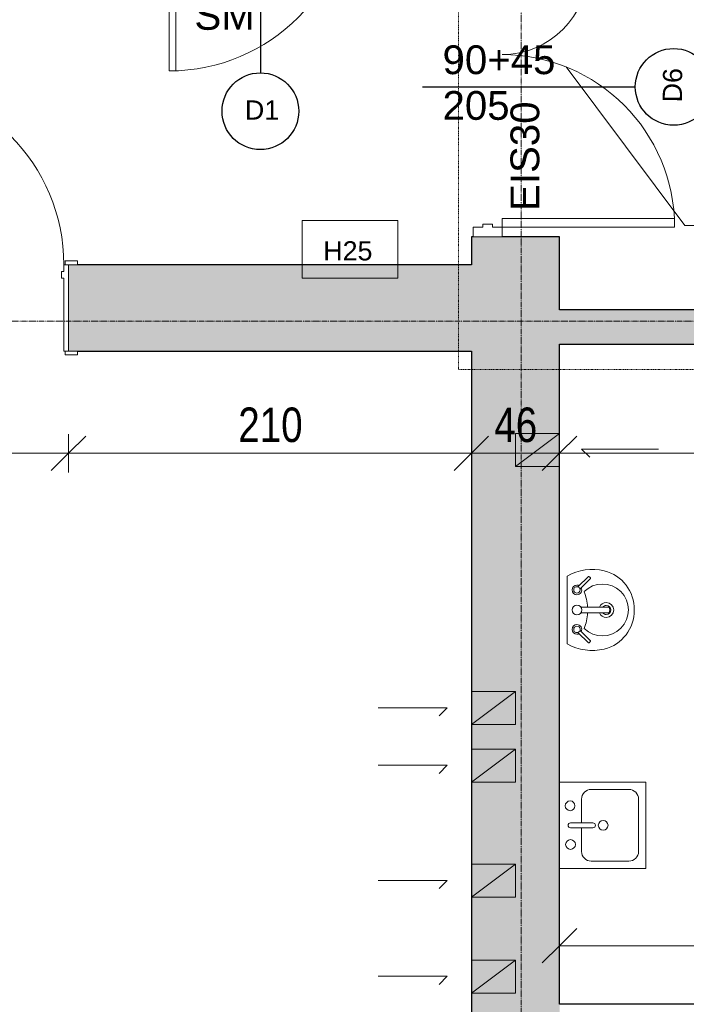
# Model space of a CAD drawing. Header units: centimetres. Extents: x 14785 to 20067, y -11124 to -8451.
# Tile 10 of 26: x 15958 to 16306, y -9962 to -9449. Entities that reach past the tile are written whole.
import ezdxf

# ---------------------------------------------------------------- set-up
doc = ezdxf.new("R2010")
doc.units = ezdxf.units.CM
doc.header["$XCLIPFRAME"] = 2
for name, pattern in [('Aligning Line 1_8_', [0.635, 0.3175, -0.3175]), ('Linia siatki', [0.9925, 0.47, -0.2175, 0.0875, -0.2175]), ('Linia wyrównania', [0.32004, 0.16002, -0.16002])]:
    doc.linetypes.add(name, pattern=pattern)
for name, color, linetype, lineweight in [('A-ANNO-DIMS', 211, 'Continuous', 9), ('A-ANNO-DIMS-100', 211, 'Continuous', 9), ('A-DETL', 90, 'Continuous', 9), ('A-DETL-MEDM', 33, 'Continuous', 25), ('A-DETL-THIN', 151, 'Continuous', 9), ('A-DOOR', 31, 'Continuous', 9), ('A-DOOR-FRAM', 31, 'Continuous', 18), ('A-WALL', 113, 'Continuous', 9), ('A-WALL-PATT', 111, 'Continuous', 25), ('G-ANNO-REFR', 1, 'Linia wyrównania', 9), ('G-ANNO-TEXT', 231, 'Continuous', 9), ('I-WALL', 2, 'Continuous', 9), ('P-SANR-FIXT', 6, 'Continuous', 9), ('S-GRID', 1, 'Continuous', 9)]:
    doc.layers.add(name, color=color, linetype=linetype, lineweight=lineweight)
doc.styles.add('Arial_2', font='arial.ttf', dxfattribs={"height": 10})
doc.styles.add('Arial_3', font='arial.ttf', dxfattribs={"height": 15})
doc.styles.add('Arial_4', font='arial.ttf', dxfattribs={"width": 0.8, "height": 18})
doc.dimstyles.new('Przekątna_-_1_8_mm_Arial', dxfattribs={"dimscale": 30.48, "dimtxt": 18.364669, "dimasz": 0.590551, "dimexe": 0.328084, "dimexo": 0.0625, "dimgap": 0.016404, "dimtad": 1, "dimdec": 0, "dimdsep": 46, "dimtxsty": 'Arial_4', "dimblk1": 'OBLIQUE', "dimblk2": 'OBLIQUE', "dimsah": 1, "dimcen": 0.09, "dimazin": 0, "dimtfac": 1, "dimtdec": 4, "dimtix": 1, "dimtmove": 0, "dimatfit": 3, "dimfxl": 0.328084, "dimfxlon": 1, "dimtvp": 1, "dimtolj": 1, "dimtzin": 0, "dimarcsym": 2})
picture_1 = doc.add_image_def('image1.png', size_in_pixel=(425, 587))

# ---------------------------------------------------------------- blocks, each defined once
blk = doc.blocks.new('wewnetrzne dwupanelowe - 900 x 2100mm-456959-4_Poziom piętra')
at = {"layer": 'A-DOOR'}
for p, q in [((-54.635, 24.8175), (-48.135, 24.8175)), ((-54.635, 22.8175), (-54.635, 24.8175)), ((-48.135, 22.8175), (-54.635, 22.8175)), ((-48.135, 24.8175), (-48.135, 22.8175)), ((48.135, 24.8175), (54.635, 24.8175)), ((48.135, 22.8175), (48.135, 24.8175)), ((54.635, 22.8175), (48.135, 22.8175)), ((54.635, 24.8175), (54.635, 22.8175)), ((-54.635, -22.1825), (-48.135, -22.1825)), ((-54.635, -24.1825), (-54.635, -22.1825)), ((-48.135, -24.1825), (-54.635, -24.1825)), ((-48.135, -22.1825), (-48.135, -24.1825)), ((48.135, -22.1825), (54.635, -22.1825)), ((48.135, -24.1825), (48.135, -22.1825)), ((54.635, -24.1825), (48.135, -24.1825)), ((54.635, -22.1825), (54.635, -24.1825))]:
    blk.add_line(p, q, dxfattribs=at)
at = {"layer": 'A-DOOR', "lineweight": 18}
for p, q in [((44, -22.1825), (47.5, -22.1825)), ((44, -117.1825), (44, -22.1825)), ((47.5, -22.1825), (47.5, -117.1825)), ((47.5, -117.1825), (44, -117.1825))]:
    blk.add_line(p, q, dxfattribs=at)
at = {"layer": 'A-DOOR'}
blk.add_arc((47.5, -22.1825), 95, 180, 270, dxfattribs=at)
at = {"layer": 'A-DOOR-FRAM'}
for p, q in [((-50, 22.8175), (-47.5, 22.8175)), ((-50, -22.1825), (-50, 22.8175)), ((-47.5, 22.8175), (-47.5, -15.19)), ((47.5, 22.8175), (50, 22.8175)), ((47.5, -15.19), (47.5, 22.8175)), ((50, 22.8175), (50, -22.1825)), ((-47.5, -15.19), (-46.23, -15.19)), ((-46.23, -15.19), (-46.23, -18.6825)), ((46.23, -15.19), (47.5, -15.19)), ((46.23, -18.6825), (46.23, -15.19)), ((-47.5, -18.6825), (-47.5, -22.1825)), ((-46.23, -18.6825), (-47.5, -18.6825)), ((47.5, -18.6825), (46.23, -18.6825)), ((47.5, -22.1825), (47.5, -18.6825)), ((-47.5, -22.1825), (-50, -22.1825)), ((50, -22.1825), (47.5, -22.1825))]:
    blk.add_line(p, q, dxfattribs=at)
blk = doc.blocks.new('Lavabo mural - 05 - 440mm x 350mm-346807-4_Poziom piętra')
at = {"layer": 'P-SANR-FIXT'}
for p, q in [((17.65, 0), (-17.65, 0)), ((-17.19, -11.05), (-11.74, -5.6)), ((-16.1, -12.14), (-10.65, -6.69)), ((-1.5, -21.49), (-1.5, -7.07)), ((1.5, -21.49), (1.5, -7.07)), ((16.41, -12.14), (10.96, -6.69)), ((17.5, -11.05), (12.05, -5.6))]:
    blk.add_line(p, q, dxfattribs=at)
for centre, radius, start, end in [((5.33, -13.08), 26.44, 150.3649, 193.6351), ((-5.33, -13.08), 26.44, 346.3649, 29.6351), ((-10.13, -5.07), 2.5, 0, 180), ((-10.13, -5.07), 2.5, 180, 207.0533), ((-10.13, -5.07), 1.7, 360, 180), ((-10.13, -5.07), 1.7, 180, 198.0596), ((-10.13, -5.07), 1.7, 198.0596, 360), ((-10.13, -5.07), 2.5, 242.9467, 0), ((0, -5.07), 2.5, 0, 180), ((0, -5.07), 2.5, 180, 0), ((10.43, -5.07), 2.5, 360, 180), ((10.43, -5.07), 2.5, 180, 297.0533), ((10.43, -5.07), 1.7, 0, 180), ((10.43, -5.07), 1.7, 180, 0), ((10.43, -5.07), 2.5, 332.9467, 360), ((0, -18.36), 13.5, 135.4629, 45.0556), ((-0.16, 16.03), 26.66, 249.1986, 267.1093), ((-0.16, 16.03), 26.66, 273.5606, 291.3199), ((-0.59, -14.51), 20.35, 193.6351, 271.6558), ((0, -20.36), 3.86, 112.8828, 180), ((0, -20.36), 3.86, 180, 360), ((0, -20.36), 2.35, 129.6826, 180), ((0, -20.36), 2.35, 180, 360), ((0.59, -14.51), 20.35, 268.3442, 346.3649), ((0, -20.36), 3.86, 360, 67.1178), ((0, -20.36), 2.35, 360, 50.3185)]:
    blk.add_arc(centre, radius, start, end, dxfattribs=at)
for centre, major_axis, ratio, start_param, end_param in [((-16.65, -11.59), (-0.545, 0.545), 0.274309, 0, 3.141593), ((16.95, -11.59), (0.545, 0.545), 0.274309, 3.141593, 6.283185), ((0, -21.49), (-1.5, 0), 0.428525, 0, 3.141593)]:
    blk.add_ellipse(centre, major_axis=major_axis, ratio=ratio, start_param=start_param, end_param=end_param, dxfattribs=at)
blk = doc.blocks.new('Drzwi-korytarz-niesymetryczne-wpuszczane - 1350 x 2000mm-590928-4_Poziom piętra')
at = {"layer": 'A-DOOR', "lineweight": 18}
for p, q in [((-63, 6.365), (-67.5, 6.365)), ((-67.5, 6.365), (-67.5, -83.635)), ((-63, -83.635), (-63, 6.365)), ((63, 6.365), (67.5, 6.365)), ((63, -38.635), (63, 6.365)), ((67.5, 6.365), (67.5, -38.635)), ((67.5, -38.635), (63, -38.635)), ((-67.5, -83.635), (-63, -83.635))]:
    blk.add_line(p, q, dxfattribs=at)
at = {"layer": 'A-DOOR'}
for centre, radius, start, end in [((-67.5, 6.365), 90, 270, 360), ((67.5, 6.365), 45, 180, 270)]:
    blk.add_arc(centre, radius, start, end, dxfattribs=at)
at = {"layer": 'A-DOOR-FRAM'}
for p, q in [((-72.5, 21.365), (-67.5, 21.365)), ((-72.5, 6.365), (-72.5, 21.365)), ((-67.5, 21.365), (-67.5, 16.44375)), ((67.5, 21.365), (72.5, 21.365)), ((67.5, 16.44375), (67.5, 21.365)), ((72.5, 21.365), (72.5, 6.365)), ((-67.5, 16.44375), (-65.9125, 16.44375)), ((-65.9125, 16.44375), (-65.9125, 11.34125)), ((65.9125, 16.44375), (67.5, 16.44375)), ((65.9125, 11.34125), (65.9125, 16.44375)), ((-67.5, 11.34125), (-67.5, 6.365)), ((-65.9125, 11.34125), (-67.5, 11.34125)), ((67.5, 11.34125), (65.9125, 11.34125)), ((67.5, 6.365), (67.5, 11.34125)), ((-67.5, 6.365), (-72.5, 6.365)), ((72.5, 6.365), (67.5, 6.365))]:
    blk.add_line(p, q, dxfattribs=at)
blk = doc.blocks.new('wewnetrzne dwupanelowe - 900 x 2100mm 3 dodemontażu-608771-4_Poziom piętra')
at = {"layer": 'A-DOOR', "lineweight": 18}
for p, q in [((47.5, 102.1825), (44, 102.1825)), ((44, 102.1825), (44, 7.1825)), ((47.5, 7.1825), (47.5, 102.1825)), ((44, 7.1825), (47.5, 7.1825))]:
    blk.add_line(p, q, dxfattribs=at)
at = {"layer": 'A-DOOR'}
for p, q in [((-48.135, 9.1825), (-54.635, 9.1825)), ((-54.635, 9.1825), (-54.635, 7.1825)), ((-54.635, 7.1825), (-48.135, 7.1825)), ((-48.135, 7.1825), (-48.135, 9.1825)), ((54.635, 9.1825), (48.135, 9.1825)), ((48.135, 9.1825), (48.135, 7.1825)), ((48.135, 7.1825), (54.635, 7.1825)), ((54.635, 7.1825), (54.635, 9.1825)), ((-48.135, -7.8175), (-54.635, -7.8175)), ((-54.635, -7.8175), (-54.635, -9.8175)), ((-54.635, -9.8175), (-48.135, -9.8175)), ((-48.135, -9.8175), (-48.135, -7.8175)), ((54.635, -7.8175), (48.135, -7.8175)), ((48.135, -7.8175), (48.135, -9.8175)), ((48.135, -9.8175), (54.635, -9.8175)), ((54.635, -9.8175), (54.635, -7.8175))]:
    blk.add_line(p, q, dxfattribs=at)
blk.add_arc((47.5, 7.1825), 95, 90, 180, dxfattribs=at)
at = {"layer": 'A-DOOR-FRAM'}
for p, q in [((-47.5, 7.1825), (-50, 7.1825)), ((-50, 7.1825), (-50, -7.8175)), ((-47.5, 3.6825), (-47.5, 7.1825)), ((47.5, 7.1825), (47.5, 3.6825)), ((50, 7.1825), (47.5, 7.1825)), ((50, -7.8175), (50, 7.1825)), ((-46.23, 3.6825), (-47.5, 3.6825)), ((-47.5, -7.8175), (-47.5, 0.19)), ((-47.5, 0.19), (-46.23, 0.19)), ((-46.23, 0.19), (-46.23, 3.6825)), ((47.5, 3.6825), (46.23, 3.6825)), ((46.23, 3.6825), (46.23, 0.19)), ((46.23, 0.19), (47.5, 0.19)), ((47.5, 0.19), (47.5, -7.8175)), ((-50, -7.8175), (-47.5, -7.8175)), ((47.5, -7.8175), (50, -7.8175))]:
    blk.add_line(p, q, dxfattribs=at)
blk = doc.blocks.new('Zlew kuchenny - typu wyspowego - 450 x 450mm-548266-4_Poziom piętra')
at = {"layer": 'P-SANR-FIXT'}
for p, q in [((-20.93, 22.73), (-20.93, -22.27)), ((24.07, -22.27), (24.07, 22.73)), ((0.3, 17.02), (0.3, 5.31)), ((2.84, 17.02), (2.84, 5.31)), ((0.3, 11.3), (-12.04, 11.3)), ((15.18, 11.3), (2.84, 11.3)), ((-17.12, 6.22), (-17.12, -13.38)), ((20.26, -13.38), (20.26, 6.22)), ((-12.04, -18.46), (15.18, -18.46)), ((-20.93, -22.27), (24.07, -22.27))]:
    blk.add_line(p, q, dxfattribs=at)
for centre, radius, start, end in [((-8.43, 17.02), 2.54, 360, 180), ((-8.43, 17.02), 2.54, 180, 360), ((1.57, 17.02), 1.27, 360, 180), ((11.73, 17.23), 2.54, 360, 180), ((11.73, 17.23), 2.54, 180, 0), ((-12.04, 6.22), 5.08, 90, 180), ((15.18, 6.22), 5.08, 360, 90), ((1.57, 5.31), 1.27, 180, 0), ((1.57, 0), 2.54, 360, 180), ((1.57, 0), 2.54, 180, 0), ((-12.04, -13.38), 5.08, 180, 270), ((15.18, -13.38), 5.08, 270, 0)]:
    blk.add_arc(centre, radius, start, end, dxfattribs=at)
blk = doc.blocks.new('DIMBLOCK142-4_Poziom piętra')
at = {"layer": 'A-ANNO-DIMS-100'}
for p, q in [((15883.62, -9674.52), (15883.62, -9664.52)), ((15883.62, -9674.52), (15892.62, -9665.52)), ((15983.62, -9674.52), (15983.62, -9664.52)), ((15983.62, -9674.52), (15992.62, -9665.52)), ((15883.62, -9674.52), (15874.62, -9683.52)), ((15883.62, -9674.52), (15983.62, -9674.52)), ((15883.62, -9674.52), (15883.62, -9684.52)), ((15983.62, -9674.52), (15974.62, -9683.52)), ((15983.62, -9674.52), (15983.62, -9684.52))]:
    blk.add_line(p, q, dxfattribs=at)
at = {"layer": 'A-ANNO-DIMS-100', "color": 0, "insert": (15917.09, -9650.65), "char_height": 18, "width": 39.6677, "attachment_point": 1, "line_spacing_factor": 0.941778, "style": 'Arial_4'}
blk.add_mtext('100', dxfattribs=at)
blk = doc.blocks.new('_Oblique')
at = {"color": 0, "linetype": 'ByBlock', "lineweight": -2}
blk.add_line((-0.5, -0.5), (0.5, 0.5), dxfattribs=at)
blk = doc.blocks.new('DIMBLOCK143-4_Poziom piętra')
at = {"layer": 'A-ANNO-DIMS-100'}
for p, q in [((15983.62, -9674.52), (15983.62, -9664.52)), ((15983.62, -9674.52), (15992.62, -9665.52)), ((16193.62, -9674.52), (16193.62, -9664.52)), ((16193.62, -9674.52), (16202.62, -9665.52)), ((15983.62, -9674.52), (15974.62, -9683.52)), ((15983.62, -9674.52), (16193.62, -9674.52)), ((15983.62, -9674.52), (15983.62, -9684.52)), ((16193.62, -9674.52), (16184.62, -9683.52)), ((16193.62, -9674.52), (16193.62, -9684.52))]:
    blk.add_line(p, q, dxfattribs=at)
at = {"layer": 'A-ANNO-DIMS-100', "color": 0, "insert": (16072.09, -9650.65), "char_height": 18, "width": 39.6677, "attachment_point": 1, "line_spacing_factor": 0.941778, "style": 'Arial_4'}
blk.add_mtext('210', dxfattribs=at)
blk = doc.blocks.new('DIMBLOCK144-4_Poziom piętra')
at = {"layer": 'A-ANNO-DIMS-100'}
for p, q in [((16193.62, -9674.52), (16193.62, -9664.52)), ((16193.62, -9674.52), (16202.62, -9665.52)), ((16239.62, -9674.52), (16239.62, -9664.52)), ((16239.62, -9674.52), (16248.62, -9665.52)), ((16193.62, -9674.52), (16184.62, -9683.52)), ((16193.62, -9674.52), (16239.62, -9674.52)), ((16193.62, -9674.52), (16193.62, -9684.52)), ((16239.62, -9674.52), (16230.62, -9683.52)), ((16239.62, -9674.52), (16239.62, -9684.52))]:
    blk.add_line(p, q, dxfattribs=at)
at = {"layer": 'A-ANNO-DIMS-100', "color": 0, "insert": (16205.6, -9650.65), "char_height": 18, "width": 26.4451, "attachment_point": 1, "line_spacing_factor": 0.941778, "style": 'Arial_4'}
blk.add_mtext('46', dxfattribs=at)
blk = doc.blocks.new('DIMBLOCK145-4_Poziom piętra')
at = {"layer": 'A-ANNO-DIMS-100'}
for p, q in [((16239.62, -9674.52), (16239.62, -9664.52)), ((16239.62, -9674.52), (16248.62, -9665.52)), ((16559.12, -9674.52), (16559.12, -9664.52)), ((16559.12, -9674.52), (16568.12, -9665.52)), ((16239.62, -9674.52), (16230.62, -9683.52)), ((16239.62, -9674.52), (16559.12, -9674.52)), ((16239.62, -9674.52), (16239.62, -9684.52)), ((16559.12, -9674.52), (16550.12, -9683.52)), ((16559.12, -9674.52), (16559.12, -9684.52))]:
    blk.add_line(p, q, dxfattribs=at)
at = {"layer": 'A-ANNO-DIMS-100', "color": 0, "insert": (16382.84, -9650.65), "char_height": 18, "width": 39.6677, "attachment_point": 1, "line_spacing_factor": 0.941778, "style": 'Arial_4'}
blk.add_mtext('320', dxfattribs=at)
blk = doc.blocks.new('DIMBLOCK187-4_Poziom piętra')
at = {"layer": 'A-ANNO-DIMS-100'}
for p, q in [((16239.62, -9931.16), (16239.62, -9921.16)), ((16239.62, -9931.16), (16248.62, -9922.16)), ((16472.12, -9931.16), (16472.12, -9921.16)), ((16472.12, -9931.16), (16481.12, -9922.16)), ((16239.62, -9931.16), (16230.62, -9940.16)), ((16239.62, -9931.16), (16472.12, -9931.16)), ((16239.62, -9931.16), (16239.62, -9941.16)), ((16472.12, -9931.16), (16463.12, -9940.16)), ((16472.12, -9931.16), (16472.12, -9941.16))]:
    blk.add_line(p, q, dxfattribs=at)
at = {"layer": 'A-ANNO-DIMS-100', "color": 0, "insert": (16339.34, -9907.29), "char_height": 18, "width": 39.6677, "attachment_point": 1, "line_spacing_factor": 0.941778, "style": 'Arial_4'}
blk.add_mtext('233', dxfattribs=at)

msp = doc.modelspace()

# ---------------------------------------------------------------- hatches: boundary and pattern name
at = {"layer": 'A-WALL-PATT', "lineweight": 9}
h = msp.add_hatch(color=256, dxfattribs=at)
h.paths.add_polyline_path([(16239.62, -10415.71), (16239.62, -9561.71), (16193.62, -9561.71), (16193.62, -10415.71), (16204.7, -10415.71)])
h.paths.add_polyline_path([(16204.65, -9416.71), (16239.62, -9416.71), (16239.62, -8812.71), (16193.62, -8812.71), (16193.62, -9029.08), (16194.26, -9029.08), (16194.26, -9031.08), (16193.62, -9031.08), (16193.62, -9043.08), (16194.26, -9043.08), (16194.26, -9045.08), (16193.62, -9045.08), (16193.62, -9416.71), (16199.54, -9416.71)])
h = msp.add_hatch(color=256, dxfattribs=at)
h.paths.add_polyline_path([(16083.03, -9621.21), (16193.62, -9621.21), (16193.62, -9576.21), (15983.62, -9576.21), (15983.62, -9621.21), (15988.26, -9621.21)])
h.paths.add_polyline_path([(15883.62, -9621.21), (15883.62, -9576.21), (15508.62, -9576.21), (15508.62, -9621.21), (15878.99, -9621.21)])
h.paths.add_polyline_path([(15188.62, -9621.21), (15408.62, -9621.21), (15408.62, -9576.21), (15188.62, -9576.21), (15188.62, -9583.21)])
h = msp.add_hatch(color=256, dxfattribs=at)
h.paths.add_polyline_path([(16731.95, -9617.71), (16794.62, -9617.71), (16794.62, -9599.71), (16659.12, -9599.71), (16659.12, -9617.71), (16663.76, -9617.71)])
h.paths.add_polyline_path([(16559.12, -9617.71), (16559.12, -9599.71), (16239.62, -9599.71), (16239.62, -9617.71), (16554.49, -9617.71)])

# ---------------------------------------------------------------- linework, layer by layer
at = {"layer": 'A-DETL', "linetype": 'Aligning Line 1_8_', "lineweight": 18}
for p, q in [((16186.84, -9343.21), (16186.84, -9630.76)), ((16186.84, -9630.76), (16850.55, -9630.76))]:
    msp.add_line(p, q, dxfattribs=at)
at = {"layer": 'A-DETL', "lineweight": 18}
for p, q in [((16239.62, -9664.21), (16216.62, -9664.21)), ((16216.62, -9664.21), (16216.62, -9681.42)), ((16239.62, -9664.21), (16216.62, -9681.42)), ((16239.62, -9681.42), (16239.62, -9664.21)), ((16251.13, -9672.37), (16291.13, -9672.37)), ((16251.13, -9672.37), (16255.37, -9676.61)), ((16216.62, -9681.42), (16239.62, -9681.42)), ((16239.62, -9681.42), (16216.62, -9681.42)), ((16216.62, -9798.71), (16193.62, -9798.71)), ((16193.62, -9798.71), (16193.62, -9815.92)), ((16216.62, -9798.71), (16193.62, -9815.92)), ((16216.62, -9815.92), (16216.62, -9798.71)), ((16145.04, -9807.1), (16181.04, -9807.1)), ((16181.04, -9807.1), (16176.8, -9811.35)), ((16193.62, -9815.92), (16216.62, -9815.92)), ((16216.62, -9815.92), (16193.62, -9815.92)), ((16216.62, -9828.71), (16193.62, -9828.71)), ((16193.62, -9828.71), (16193.62, -9845.92)), ((16216.62, -9828.71), (16193.62, -9845.92)), ((16216.62, -9845.92), (16216.62, -9828.71)), ((16145.04, -9837.1), (16181.04, -9837.1)), ((16181.04, -9837.1), (16176.8, -9841.35)), ((16193.62, -9845.92), (16216.62, -9845.92)), ((16216.62, -9845.92), (16193.62, -9845.92)), ((16216.62, -9888.71), (16193.62, -9888.71)), ((16193.62, -9888.71), (16193.62, -9905.92)), ((16216.62, -9888.71), (16193.62, -9905.92)), ((16216.62, -9905.92), (16216.62, -9888.71)), ((16145.04, -9897.1), (16181.04, -9897.1)), ((16181.04, -9897.1), (16176.8, -9901.35)), ((16193.62, -9905.92), (16216.62, -9905.92)), ((16216.62, -9905.92), (16193.62, -9905.92)), ((16216.62, -9938.71), (16193.62, -9938.71)), ((16193.62, -9938.71), (16193.62, -9955.92)), ((16216.62, -9938.71), (16193.62, -9955.92)), ((16216.62, -9955.92), (16216.62, -9938.71)), ((16145.04, -9947.1), (16181.04, -9947.1)), ((16181.04, -9947.1), (16176.8, -9951.35)), ((16193.62, -9955.92), (16216.62, -9955.92)), ((16216.62, -9955.92), (16193.62, -9955.92))]:
    msp.add_line(p, q, dxfattribs=at)
at = {"layer": 'A-DETL-MEDM'}
for p, q in [((16083.62, -9365.21), (16083.62, -9476.21)), ((16168.12, -9483.54), (16279.12, -9483.54))]:
    msp.add_line(p, q, dxfattribs=at)
for centre in [(16299.12, -9483.54), (16083.62, -9496.21)]:
    msp.add_circle(centre, 20, dxfattribs=at)
at = {"layer": 'A-DETL-THIN'}
for p, q in [((16304.88, -9555.83), (16243, -9473.13)), ((16105.36, -9553.21), (16155.36, -9553.21)), ((16105.36, -9583.21), (16105.36, -9553.21)), ((16155.36, -9553.21), (16155.36, -9583.21)), ((16304.88, -9555.83), (16770.88, -9555.83)), ((16155.36, -9583.21), (16105.36, -9583.21))]:
    msp.add_line(p, q, dxfattribs=at)
at = {"layer": 'A-WALL', "lineweight": 25}
for p, q in [((16194.62, -9561.71), (16193.62, -9561.71)), ((16193.62, -9561.71), (16193.62, -9576.21)), ((16239.62, -9561.71), (16209.62, -9561.71)), ((16239.62, -9599.71), (16239.62, -9561.71)), ((16193.62, -9576.21), (15988.26, -9576.21)), ((16554.49, -9599.71), (16239.62, -9599.71)), ((15988.26, -9621.21), (16193.62, -9621.21)), ((16193.62, -9621.21), (16193.62, -10350.71)), ((16239.62, -9617.71), (16554.49, -9617.71)), ((16239.62, -9961.71), (16239.62, -9617.71))]:
    msp.add_line(p, q, dxfattribs=at)
at = {"layer": 'I-WALL', "lineweight": 25}
msp.add_line((16467.49, -9961.71), (16239.62, -9961.71), dxfattribs=at)
at = {"layer": 'S-GRID', "linetype": 'Linia siatki'}
for p, q in [((16219.62, -8451.11), (16219.62, -11063.66)), ((14793.33, -9605.71), (18286.21, -9605.71))]:
    msp.add_line(p, q, dxfattribs=at)

# ---------------------------------------------------------------- block references
at = {"layer": 'A-DOOR'}
for name, p, rotation in [('wewnetrzne dwupanelowe - 900 x 2100mm 3 dodemontażu-608771-4_Poziom piętra', (16083.62, -9373.03), 180), ('Drzwi-korytarz-niesymetryczne-wpuszczane - 1350 x 2000mm-590928-4_Poziom piętra', (16215.99, -9489.21), 89.99999999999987), ('wewnetrzne dwupanelowe - 900 x 2100mm-456959-4_Poziom piętra', (15933.62, -9598.4), 180)]:
    msp.add_blockref(name, p, dxfattribs=dict(at, rotation=rotation))
at = {"layer": 'P-SANR-FIXT'}
for name, p, rotation in [('Lavabo mural - 05 - 440mm x 350mm-346807-4_Poziom piętra', (16243.62, -9756.17), 90.00000000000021), ('Zlew kuchenny - typu wyspowego - 450 x 450mm-548266-4_Poziom piętra', (16262.36, -9869.99), 89.99999999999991)]:
    msp.add_blockref(name, p, dxfattribs=dict(at, rotation=rotation))

# ---------------------------------------------------------------- texts
at = {"layer": 'G-ANNO-TEXT', "color": 7, "attachment_point": 1}
for s, insert, char_height, width, style in [('SM', (16049.25, -9438.77), 15, 38.481, 'Arial_3'), ('90+45', (16178.6, -9461.89), 15, 72.9536, 'Arial_3'), ('205', (16178.6, -9485.7), 15, 43.2911, 'Arial_3'), ('D1', (16075.57, -9490.58), 10, 21.6456, 'Arial_2'), ('H25', (16116.43, -9563.98), 10, 30.4641, 'Arial_2')]:
    msp.add_mtext(s, dxfattribs=dict(at, insert=insert, char_height=char_height, width=width, style=style))
at = {"layer": 'G-ANNO-TEXT', "color": 7, "insert": (16293.39, -9491.53), "char_height": 10, "width": 21.6456, "attachment_point": 1, "rotation": 89.4462, "style": 'Arial_2'}
msp.add_mtext('D6', dxfattribs=at)
at = {"layer": 'G-ANNO-TEXT', "color": 1, "insert": (16214.04, -9548.21), "char_height": 15, "width": 69.7468, "attachment_point": 1, "rotation": 90, "style": 'Arial_3'}
msp.add_mtext('EIS30', dxfattribs=at)

# ---------------------------------------------------------------- dimensions: what is measured, and where the dimension line sits
at = {"layer": 'A-ANNO-DIMS'}
for base, p1, p2, override, picture, middle in [((15983.62, -9674.52), (15883.62, -9664.52), (15983.62, -9664.52), {"dimpost": '<>', "dimfxl": 100}, 'DIMBLOCK142-4_Poziom piętra', (15933.62, -9664.83)), ((16193.62, -9674.52), (15983.62, -9664.52), (16193.62, -9664.52), {"dimpost": '<>', "dimfxl": 210}, 'DIMBLOCK143-4_Poziom piętra', (16088.62, -9664.83)), ((16239.62, -9674.52), (16193.62, -9664.52), (16239.62, -9664.52), {"dimpost": '<>', "dimfxl": 46}, 'DIMBLOCK144-4_Poziom piętra', (16216.62, -9664.83)), ((16559.12255481, -9674.52174831), (16239.62255481, -9664.52174831), (16559.12255481, -9664.52174831), {"dimpost": '<>', "dimfxl": 319.5}, 'DIMBLOCK145-4_Poziom piętra', (16399.37255481, -9664.82529532)), ((16472.12255481, -9931.16202803), (16239.62255481, -9921.16202803), (16472.12255481, -9941.16202803), {"dimpost": '<>', "dimfxl": 233.35863}, 'DIMBLOCK187-4_Poziom piętra', (16355.87255481, -9921.46557504))]:
    dim = msp.add_linear_dim(base=base, p1=p1, p2=p2, dimstyle='Przekątna_-_1_8_mm_Arial', override=override, dxfattribs=at)
    dim.commit()
    dim.dimension.update_dxf_attribs({"geometry": picture, "text_midpoint": middle})

# ---------------------------------------------------------------- pictures from other files: only their frames are drawn
at = {"layer": 'G-ANNO-REFR'}
image = msp.add_image(picture_1, insert=(13294.02, -10599.16), size_in_units=(1499.31, 2070.81), dxfattribs=at)
image.set_boundary_path([(422.208, 706.731), (422.208, -16.598), (1893.711, -16.598), (1893.711, 706.731), (422.208, 706.731)])
image.dxf.flags = 15

doc.saveas('drawing.dxf')
